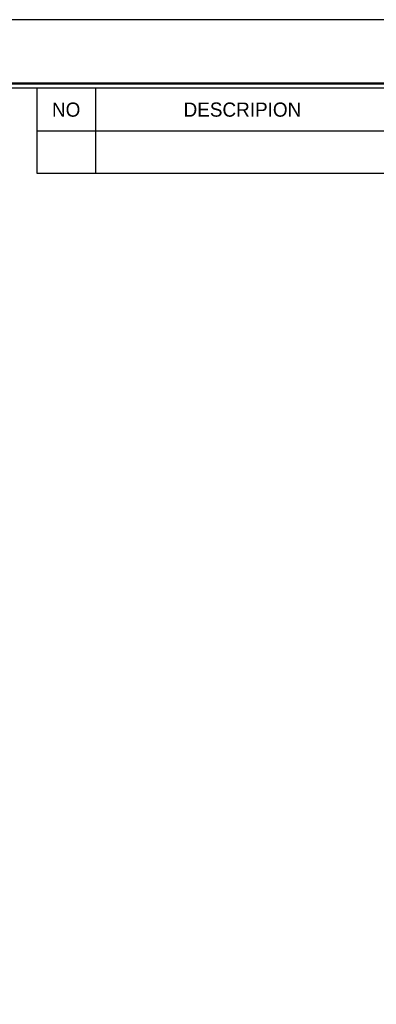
# Model space of a CAD drawing. Header units: millimetres. Extents: x 0 to 342, y 0 to 242.
# Tile 4 of 8: x 217 to 259, y 126 to 242. Entities that reach past the tile are written whole.
import ezdxf
from ezdxf.enums import TextEntityAlignment as Align

# ---------------------------------------------------------------- set-up
doc = ezdxf.new("R2010")
doc.units = ezdxf.units.MM
doc.layers.add('L1', color=7, linetype='CONTINUOUS')
doc.layers.add('OUTLINE', color=7, linetype='CONTINUOUS')

# ---------------------------------------------------------------- blocks, each defined once
blk = doc.blocks.new('표제란')
at = {"layer": 'L1', "color": 0}
blk.add_line((297, 210), (0, 210), dxfattribs=at)
at = {"layer": 'L1'}
for p, q in [((190, 203), (190, 194.34)), ((196, 203), (196, 194.34)), ((190, 198.67), (290, 198.67)), ((190, 194.34), (290, 194.34))]:
    blk.add_line(p, q, dxfattribs=at)
at = {"layer": 'L1', "const_width": 0.25}
blk.add_lwpolyline([(290.5, 6.5), (290.5, 203.5), (10, 203.5), (10, 6.5)], close=True, dxfattribs=at)
at = {"layer": 'L1'}
blk.add_lwpolyline([(290, 7), (290, 203), (10.5, 203), (10.5, 7)], close=True, dxfattribs=at)
for s, p in [('NO', (193, 200.83)), ('DESCRIPION', (211, 200.83))]:
    blk.add_text(s, height=1.444, dxfattribs=at).set_placement(p, align=Align.MIDDLE_CENTER)
for tag, p in [('필렛', (179.25, 10.9)), ('모따기', (179.25, 8.3))]:
    blk.add_attdef(tag, text='', height=1.15, dxfattribs=at).set_placement(p, align=Align.MIDDLE_LEFT)
at = {"layer": 'OUTLINE', "ltscale": 0.5}
for tag, p, height in [('TITLE', (237.17, 24.41), 2.5), ('도번', (251.18, 15.64), 2.5), ('SCALE', (253.78, 9.55), 1.2), ('DATE', (277.02, 9.51), 1.2)]:
    blk.add_attdef(tag, p, '', height=height, dxfattribs=at)

msp = doc.modelspace()

# ---------------------------------------------------------------- block references
at = {"layer": 'OUTLINE', "xscale": 1.1528884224, "yscale": 1.1528884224, "zscale": 1.1528884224}
msp.add_blockref('표제란', (0, 0), dxfattribs=at)

doc.saveas('drawing.dxf')
